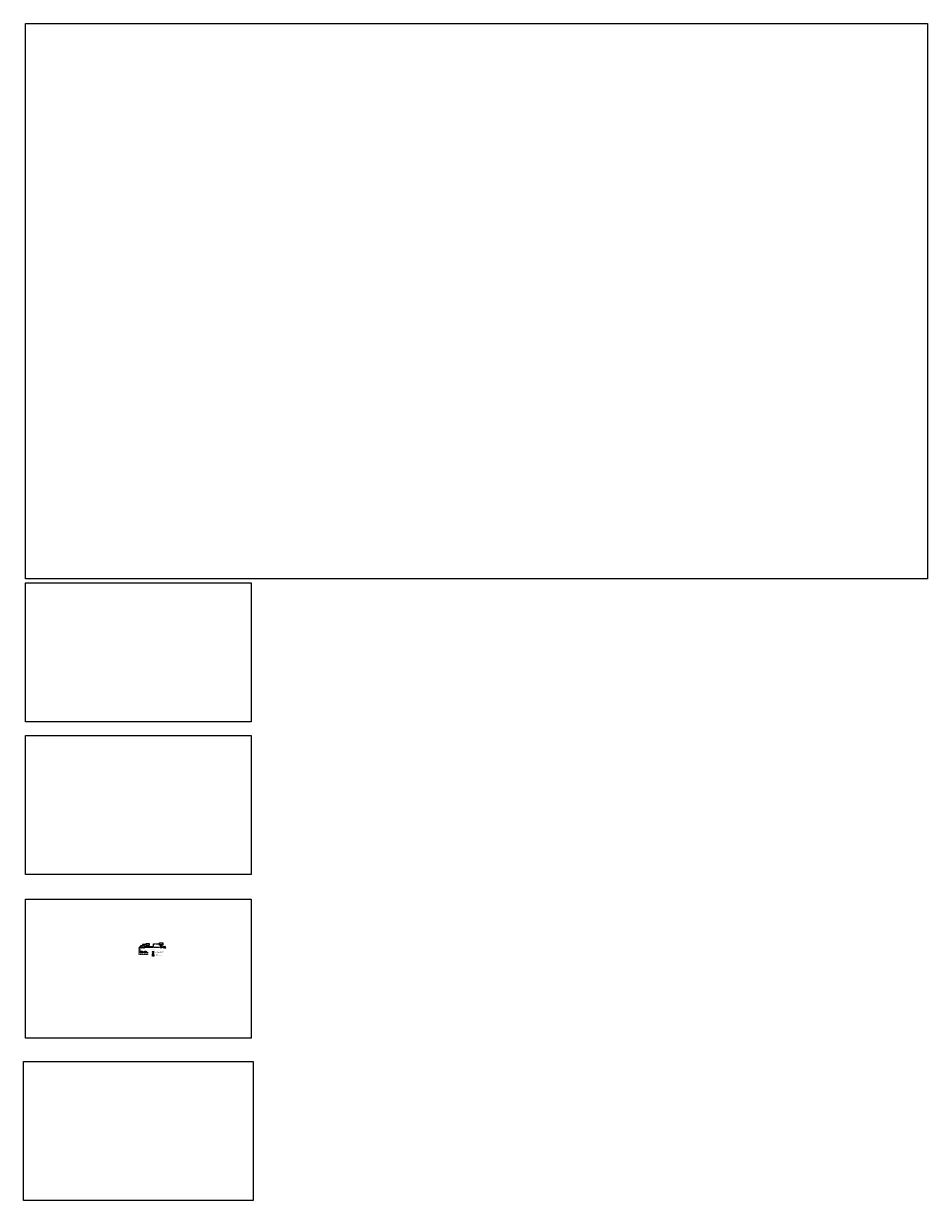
# Model space of a CAD drawing. Header units: millimetres. Extents: x 27262 to 215252, y 16288 to 261073.
import ezdxf

# ---------------------------------------------------------------- set-up
doc = ezdxf.new("R2010")
doc.units = ezdxf.units.MM
doc.linetypes.add('ACAD_ISO12W100', pattern=[21, 12, -3, 0, -3, 0, -3])
doc.linetypes.add('DASHED2', pattern=[0.47625, 0.3175, -0.15875])
doc.layers.add('CP_TEXTNORM', color=53, linetype='Continuous', lineweight=15)
doc.styles.add('CP_DESC', font='arial.ttf')
doc.styles.get("Standard").update_dxf_attribs({"font": 'arial.ttf'})

# ---------------------------------------------------------------- blocks, each defined once
blk = doc.blocks.new('uu')
for points in [[(1517, 2091), (1512, 2091), (1512, 2129), (1517, 2129)], [(1518, 2130), (1518, 2131), (1518, 2131), (1518, 2130)], [(1518, 2130), (1518, 2130), (1518, 2130), (1518, 2130)], [(1518, 2130), (1519, 2130), (1519, 2130), (1518, 2130)], [(1518, 2130), (1518, 2130), (1518, 2130), (1518, 2130)], [(1518, 2090), (1518, 2091), (1518, 2091), (1518, 2090)], [(1518, 2090), (1518, 2090), (1518, 2090), (1518, 2090)], [(1518, 2090), (1519, 2090), (1519, 2090), (1518, 2090)], [(1518, 2090), (1518, 2090), (1518, 2090), (1518, 2090)], [(1567, 2130), (1567, 2131), (1567, 2131), (1567, 2130)], [(1567, 2130), (1567, 2130), (1567, 2130), (1567, 2130)], [(1567, 2130), (1568, 2130), (1568, 2130), (1567, 2130)], [(1567, 2130), (1567, 2130), (1567, 2130), (1567, 2130)], [(1567, 2090), (1567, 2091), (1567, 2091), (1567, 2090)], [(1567, 2090), (1567, 2090), (1567, 2090), (1567, 2090)], [(1567, 2090), (1568, 2090), (1568, 2090), (1567, 2090)], [(1567, 2090), (1567, 2090), (1567, 2090), (1567, 2090)], [(1569, 2129), (1574, 2129), (1574, 2091), (1569, 2091)]]:
    blk.add_lwpolyline(points)
blk.add_lwpolyline([(1517, 2132), (1569, 2132), (1569, 2089), (1517, 2089)], close=True)
for centre in [(1518, 2130), (1518, 2090), (1567, 2130), (1567, 2090)]:
    blk.add_circle(centre, 0.838)
for centre, major_axis in [((1514, 2126), (0.81, 1.22)), ((1571, 2094), (-0.81, -1.22))]:
    blk.add_ellipse(centre, major_axis=major_axis, ratio=0.448789)
at = {"extrusion": (0, 0, -1)}
for centre, major_axis in [((1514, 2094), (0.81, -1.22)), ((1571, 2126), (-0.81, 1.22))]:
    blk.add_ellipse(centre, major_axis=major_axis, ratio=0.448789, dxfattribs=at)
blk = doc.blocks.new('RECTANG')
for p, q in [((1, 1), (0, 1)), ((0, 1), (0, 0)), ((0, 0), (1, 0)), ((1, 0), (1, 1))]:
    blk.add_line(p, q)
blk = doc.blocks.new('t')
for points in [[(1816, 2181), (1815, 2181), (1815, 2182), (1818, 2182), (1818, 2181), (1817, 2181)], [(1816, 2182), (1817, 2182)], [(1817, 2181), (1817, 2181), (1816, 2181), (1816, 2181)]]:
    blk.add_lwpolyline(points)
blk = doc.blocks.new('j')
h = blk.add_hatch(color=256)
h.dxf.hatch_style = 1
h.paths.add_polyline_path([(1805, 2182, 1), (1807, 2182, 1)])
h = blk.add_hatch(color=256)
h.dxf.hatch_style = 1
h.paths.add_polyline_path([(1815, 2182), (1815, 2181), (1816, 2181), (1816, 2181), (1817, 2181), (1817, 2181), (1818, 2181), (1818, 2182)])
blk.add_lwpolyline([(1800, 2189), (1800, 2175), (1833, 2175), (1833, 2189)], close=True)
for points in [[(1801, 2180), (1801, 2183)], [(1805, 2187), (1828, 2187)], [(1828, 2176), (1805, 2176)], [(1822, 2182), (1822, 2181)], [(1823, 2179), (1828, 2179)], [(1824, 2184), (1827, 2184)], [(1829, 2182), (1829, 2181)], [(1831, 2183), (1831, 2180)]]:
    blk.add_lwpolyline(points)
for centre, radius in [((1806, 2182), 3.29), ((1806, 2182), 1.21), ((1816, 2182), 3.29)]:
    blk.add_circle(centre, radius)
for centre, radius, start, end in [((1805, 2183), 3.96, 89.9931, 181.8027), ((1805, 2180), 3.96, 178.1973, 270.0069), ((1824, 2182), 2, 88.1675, 180.1728), ((1824, 2181), 1.98, 178.8469, 262.3678), ((1827, 2182), 2.02, 352.7751, 90.8594), ((1828, 2183), 3.96, 358.1973, 90.0069), ((1828, 2180), 3.96, 269.9931, 1.8027), ((1827, 2181), 2.02, 275.1166, 7.2249)]:
    blk.add_arc(centre, radius, start, end)
blk.add_blockref('t', (0, 0))
blk = doc.blocks.new('h')
for points in [[(1544, 1938), (1544, 1974)], [(1554, 1984), (1555, 1984)], [(1565, 1974), (1565, 1938)]]:
    blk.add_lwpolyline(points)
for centre, start, end in [((1555, 1974), 88.3481, 178.3736), ((1555, 1938), 181.6264, 271.6519), ((1555, 1974), 1.6264, 91.6519), ((1555, 1938), 268.3481, 358.3736)]:
    blk.add_arc(centre, 10.2, start, end)

msp = doc.modelspace()

# ---------------------------------------------------------------- linework, layer by layer
at = {"color": 1, "linetype": 'DASHED2', "ltscale": 20}
msp.add_line((52392, 68964), (55670, 68963), dxfattribs=at)
for p, q in [((56405, 69065), (56405, 69065)), ((56405, 69027), (56405, 69027)), ((56405, 68989), (56405, 68989)), ((56405, 68951), (56405, 68951)), ((56443, 69065), (56443, 69065)), ((56443, 69027), (56443, 69027)), ((56443, 68989), (56443, 68989)), ((56443, 68951), (56443, 68951)), ((56481, 69065), (56481, 69065)), ((56481, 69027), (56481, 69027)), ((56481, 68989), (56481, 68989)), ((56481, 68951), (56481, 68951)), ((56637, 69071), (56637, 68869)), ((56672, 68829), (56686, 68783)), ((56677, 69071), (56677, 68869)), ((56678, 68775), (56702, 68767)), ((56686, 68759), (56711, 68751)), ((56694, 68742), (56719, 68734)), ((56702, 68726), (56727, 68718)), ((56719, 68880), (56743, 68872)), ((56727, 68864), (56751, 68856)), ((56735, 68848), (56759, 68840)), ((56743, 68832), (56767, 68823)), ((56751, 68815), (56775, 68807)), ((56751, 68734), (56775, 68726)), ((56759, 68799), (56783, 68791)), ((56759, 68783), (56783, 68775)), ((56759, 68767), (56783, 68759)), ((56759, 68751), (56783, 68742))]:
    msp.add_line(p, q)
at = {"color": 3, "linetype": 'ACAD_ISO12W100', "ltscale": 20}
for p, q in [((53037, 67414), (51282, 67414)), ((51610, 67938), (51434, 67938)), ((52014, 67938), (52386, 67938)), ((52789, 67938), (53037, 67938)), ((53037, 67938), (53037, 67414))]:
    msp.add_line(p, q, dxfattribs=at)
for points in [[(27694, 261073), (215252, 261073), (215252, 145546), (27694, 145546)], [(27694, 144727), (74584, 144727), (74584, 115845), (27694, 115845)], [(27694, 112987), (74584, 112987), (74584, 84105), (27694, 84105)], [(27694, 78936), (74584, 78936), (74584, 50054), (27694, 50054)], [(52746, 69757), (53423, 69757), (53423, 69300), (52746, 69300)], [(55548, 69898), (56218, 69898), (56218, 69414), (55548, 69414)], [(55608, 69838), (56158, 69838), (56158, 69474), (55608, 69474)], [(55772, 69414), (55994, 69414), (55995, 69346), (55773, 69346)], [(56715, 68806), (56295, 68806), (56295, 69135), (56715, 69135)], [(51610, 68114), (52014, 68114), (52014, 67761), (51610, 67761)], [(52386, 68114), (52789, 68114), (52789, 67761), (52386, 67761)], [(54064, 67354), (54334, 67354), (54334, 67119), (54064, 67119)], [(27262, 45170), (75040, 45170), (75040, 16288), (27262, 16288)]]:
    msp.add_lwpolyline(points, close=True)
for points in [[(51282, 67414), (51282, 69020), (51643, 69020)], [(51643, 68920), (51434, 68920), (51434, 67940)]]:
    msp.add_lwpolyline(points, dxfattribs=at)
at = {"color": 1}
msp.add_lwpolyline([(52746, 69528), (52020, 69527), (52020, 69328)], dxfattribs=at)
at = {"color": 1, "linetype": 'DASHED2', "ltscale": 20}
for points in [[(52392, 69131), (54325, 69131), (54325, 69656), (55548, 69656)], [(53924, 67833), (54446, 67833)]]:
    msp.add_lwpolyline(points, dxfattribs=at)
msp.add_lwpolyline([(55631, 69337), (55631, 69313), (56127, 69313), (56127, 69337)])
at = {"color": 3, "linetype": 'ACAD_ISO12W100', "ltscale": 0.5}
msp.add_lwpolyline([(53929, 68093), (54447, 68093)], dxfattribs=at)
for centre, radius in [((56339, 69064), 8.38), ((56339, 69025), 8.38), ((56339, 68985), 8.38), ((56339, 68945), 8.38), ((56551, 69064), 8.38), ((56551, 69025), 8.38), ((56551, 68985), 8.38), ((56551, 68945), 8.38), ((51736, 67940), 18.8), ((51873, 67940), 18.8), ((52512, 67940), 18.8), ((52649, 67940), 18.8), ((54148, 67238), 12.6), ((54240, 67238), 12.6)]:
    msp.add_circle(centre, radius)
for centre, radius, start, end in [((55879, 68772), 617, 99.89559, 113.7142), ((55879, 68772), 617, 66.2858, 79.21165), ((56657, 69071), 42.5, 298.49146, 241.50854), ((56657, 68869), 42.5, 118.49146, 61.50854)]:
    msp.add_arc(centre, radius, start, end)
for centre in [(56382, 68890), (56424, 68890), (56466, 68890), (56508, 68890)]:
    msp.add_ellipse(centre, major_axis=(17.6, 0), ratio=0.3781925)

# ---------------------------------------------------------------- block references
for name, p, xscale, yscale, zscale in [('uu', (33504, 43748), 12, 12, 12), ('j', (34073, 42784), 12, 12, 12), ('RECTANG', (56519, 68919), -151.8750000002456, 177.1875000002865, 151.8750000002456), ('j', (32393, 41334), 12, 12, 12)]:
    msp.add_blockref(name, p, dxfattribs=dict(xscale=xscale, yscale=yscale, zscale=zscale))
at = {"rotation": 270}
for p, xscale, yscale, zscale in [((40946, 76576), 5.553734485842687, 5.553734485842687, 5.553734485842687), ((41721, 76576), 5.553734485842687, 5.553734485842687, 5.553734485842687), ((46955, 72995), 3.702489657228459, 3.702489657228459, 3.702489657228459)]:
    msp.add_blockref('h', p, dxfattribs=dict(at, xscale=xscale, yscale=yscale, zscale=zscale))

# ---------------------------------------------------------------- texts
at = {"insert": (52073, 69655), "char_height": 96, "attachment_point": 1}
msp.add_mtext_dynamic_manual_height_columns('2x2,5 mm²', width=127.06, gutter_width=12.5, heights=[0], dxfattribs=at)
at = {"layer": 'CP_TEXTNORM', "color": 18, "true_color": 0x000000, "style": 'CP_DESC'}
for s, p in [('szafa RACK', (51635, 68672)), ('Switch', (51780, 69020)), ('zasilacz', (52797, 69546)), ('24V DC', (52797, 69340))]:
    msp.add_text(s, height=120, dxfattribs=at).set_placement(p)
at = {"layer": 'CP_TEXTNORM', "color": 3, "style": 'CP_DESC'}
msp.add_text('LEGENDA:', height=80, dxfattribs=at).set_placement((53929, 68353))
at = {"layer": 'CP_TEXTNORM', "color": 80, "style": 'CP_DESC'}
for s, p in [('max. 1.200m, F-UTP 4x2x0,5 AWG 24', (54578, 68047)), ('max. 60m, F-UTP 4x2x0,5 AWG 24', (54578, 67787)), ('moduł gniazdkowy', (54578, 67493)), ('moduły przycisku przyzywającego ', (54578, 67210))]:
    msp.add_text(s, height=80, dxfattribs=at).set_placement(p)

doc.saveas('drawing.dxf')
